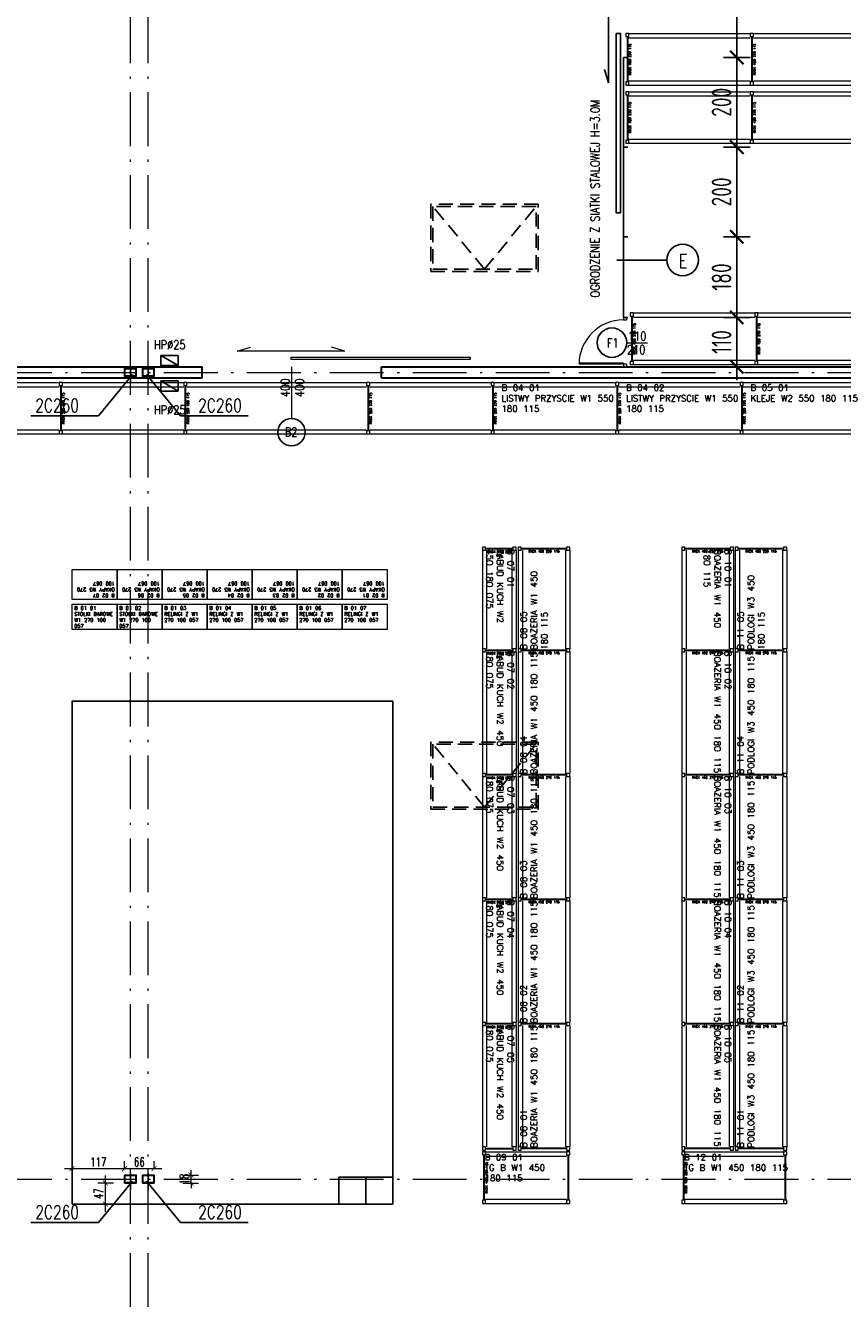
# Model space of a CAD drawing. Extents: x 153948 to 285449, y -89387 to -60195.
# Tile 54 of 108: x 253886 to 255709, y -78706 to -75866. Entities that reach past the tile are written whole.
import ezdxf
from ezdxf.enums import TextEntityAlignment as Align

# ---------------------------------------------------------------- set-up
doc = ezdxf.new("R2010")
doc.units = 0
doc.header["$LTSCALE"] = 100
doc.header["$MEASUREMENT"] = 0
doc.header["$PDMODE"] = 1
doc.linetypes.add('ACAD_ISO10W100', pattern=[18.5, 12, -3, 0.5, -3])
doc.linetypes.add('HIDDEN2', pattern=[4.7625, 3.175, -1.5875])
doc.layers.get('0').update_dxf_attribs({"linetype": 'CONTINUOUS'})
doc.layers.get('DEFPOINTS').update_dxf_attribs({"linetype": 'CONTINUOUS'})
for name, color, linetype in [('1', 2, 'CONTINUOUS'), ('A-ARM', 2, 'CONTINUOUS'), ('info', 8, 'CONTINUOUS'), ('K-STA', 2, 'CONTINUOUS'), ('R-----OP', 2, 'CONTINUOUS'), ('RS Minimasa VBA', 7, 'CONTINUOUS'), ('SIATKA', 2, 'ZIGZAG'), ('TEXT', 11, 'CONTINUOUS'), ('WYMIARY', 1, 'CONTINUOUS'), ('ŚWIETLIK', 2, 'CONTINUOUS')]:
    doc.layers.add(name, color=color, linetype=linetype)
for name, color, linetype, lineweight in [('A-WYMIARY100', 7, 'CONTINUOUS', 15), ('ALUMINIUM', 5, 'CONTINUOUS', 13), ('CEGLA', 4, 'CONTINUOUS', 30), ('OSIE', 8, 'ACAD_ISO10W100', 15), ('R270', 5, 'CONTINUOUS', 13), ('RAK 270', 5, 'CONTINUOUS', 13), ('RS REGAŁY', 7, 'CONTINUOUS', 13)]:
    doc.layers.add(name, color=color, linetype=linetype, lineweight=lineweight)
doc.styles.add('DYBY-NORMALNY-0-8-N', font='ROMANS.SHX', dxfattribs={"width": 0.8})
doc.styles.get("Standard").update_dxf_attribs({"font": 'txt.shx'})
doc.styles.add('STYLE2', font='isocp.shx', dxfattribs={"width": 0.8})
doc.styles.add('TXT3', font='SIMPLEX.SHX', dxfattribs={"width": 0.75, "height": 40})
doc.styles.add('wym_romans', font='romans.shx', dxfattribs={"width": 0.7})
doc.linetypes.add('ZIGZAG', pattern='A,0.0001,-0.2,[131,ltypeshp.shx,S=0.2,R=0,X=-0.2,Y=0],-0.4,[131,ltypeshp.shx,S=0.2,R=180,X=0.2,Y=0],-0.2', length=0.8001)
doc.dimstyles.new('100_CM_krótki', dxfattribs={"dimscale": 10, "dimtxt": 2, "dimasz": 1.1, "dimexe": 1.7, "dimexo": 2, "dimgap": 0.5, "dimtad": 1, "dimdec": 1, "dimrnd": 0.5, "dimzin": 9, "dimtxsty": 'wym_romans', "dimblk": 'ARCHTICK', "dimcen": 2, "dimdle": 1.7, "dimclrd": 256, "dimclre": 256, "dimclrt": 151, "dimadec": 1, "dimazin": 2, "dimtfac": 1, "dimtdec": 1, "dimtix": 1, "dimtmove": 1, "dimatfit": 2, "dimldrblk": 'ARCHTICK', "dimfxl": 1.8, "dimfxlon": 1, "dimtolj": 1, "dimtzin": 0, "dimlwd": -1, "dimlwe": -1, "dimarcsym": 0})
doc.dimstyles.new('KRESKI_100', dxfattribs={"dimscale": 20, "dimtxt": 2.2, "dimasz": 1.5, "dimexe": 1.5, "dimexo": 1.5, "dimgap": 0.6, "dimtad": 1, "dimdec": 1, "dimrnd": 0.5, "dimdsep": 46, "dimtxsty": 'STYLE2', "dimblk1": 'ARCHTICK', "dimblk2": 'ARCHTICK', "dimsah": 1, "dimcen": 2.5, "dimdle": 1.5, "dimclrd": 10, "dimclre": 10, "dimclrt": 15, "dimadec": 0, "dimazin": 0, "dimtfac": 1, "dimtdec": 1, "dimtmove": 1, "dimatfit": 3, "dimldrblk": 'ARCHTICK', "dimfxl": 1.5, "dimfxlon": 1, "dimtolj": 1, "dimtzin": 0, "dimarcsym": 0})

# ---------------------------------------------------------------- blocks, each defined once
blk = doc.blocks.new('SC260X2')
at = {"layer": '1'}
for points in [[(-13, 9), (-13, 0), (-12.4, 0), (-12.1, 7, -0.401015), (-11.1, 7.9), (11.1, 7.9, -0.401015), (12.1, 7), (12.4, 0), (13, 0), (13, 9)], [(-13, -9), (-13, 0), (-12.4, 0), (-12.1, -7, 0.401015), (-11.1, -7.9), (11.1, -7.9, 0.401015), (12.1, -7), (12.4, 0), (13, 0), (13, -9)]]:
    blk.add_lwpolyline(points, format="xyb", close=True, dxfattribs=at)
blk = doc.blocks.new('D110')
at = {"layer": 'ALUMINIUM'}
for p, q in [((0, 0), (5.5, 0)), ((0, 0), (0, -6.6)), ((5.5, -6.6), (5.5, 0)), ((104.5, 0), (104.5, -6.6)), ((104.5, 0), (110, 0)), ((110, 0), (110, -6.6)), ((0, -6.6), (5.5, -6.6)), ((104.5, -6.6), (102.3, -6.6)), ((102.3, -6.6), (102.3, -105.5)), ((104.5, -6.6), (110, -6.6)), ((104.5, -6.6), (104.5, -105.6))]:
    blk.add_line(p, q, dxfattribs=at)
blk.add_arc((104.5, -6.6), 99, 180, 270, dxfattribs=at)
blk = doc.blocks.new('_ARCHTICK')
at = {"color": 0, "linetype": 'ByBlock', "const_width": 0.15}
blk.add_lwpolyline([(-0.5, -0.5), (0.5, 0.5)], dxfattribs=at)
blk = doc.blocks.new('*D192')
at = {"layer": 'DEFPOINTS', "color": 0, "ltscale": 0.1, "transparency": 16777216}
for p in [(255230.4, -75537), (255230.4, -75937), (255473.1, -75937)]:
    blk.add_point(p, dxfattribs=at)
at = {"layer": 'WYMIARY', "color": 10, "lineweight": -2, "ltscale": 0.1, "transparency": 16777216}
for p, q in [((255473.1, -75507), (255473.1, -75967)), ((255443.1, -75537), (255503.1, -75537)), ((255443.1, -75937), (255503.1, -75937))]:
    blk.add_line(p, q, dxfattribs=at)
at = {"layer": 'WYMIARY', "color": 10, "lineweight": -2, "ltscale": 0.1, "transparency": 16777216, "xscale": 30, "yscale": 30, "zscale": 30}
for p, rotation in [((255473.1, -75537), 90), ((255473.1, -75937), 270)]:
    blk.add_blockref('_ARCHTICK', p, dxfattribs=dict(at, rotation=rotation))
at = {"layer": 'WYMIARY', "color": 15, "ltscale": 0.1, "transparency": 16777216, "insert": (255439.1, -75737), "char_height": 44, "attachment_point": 5, "rotation": 90, "style": 'STYLE2'}
blk.add_mtext('\\A1;400', dxfattribs=at)
blk = doc.blocks.new('*D193')
at = {"layer": 'DEFPOINTS', "color": 0, "ltscale": 0.1, "transparency": 16777216}
for p in [(255230.4, -75937), (255230.4, -76137), (255473.1, -76137)]:
    blk.add_point(p, dxfattribs=at)
at = {"layer": 'WYMIARY', "color": 10, "lineweight": -2, "ltscale": 0.1, "transparency": 16777216}
for p, q in [((255473.1, -75907), (255473.1, -76167)), ((255443.1, -75937), (255503.1, -75937)), ((255443.1, -76137), (255503.1, -76137))]:
    blk.add_line(p, q, dxfattribs=at)
at = {"layer": 'WYMIARY', "color": 10, "lineweight": -2, "ltscale": 0.1, "transparency": 16777216, "xscale": 30, "yscale": 30, "zscale": 30}
for p, rotation in [((255473.1, -75937), 90), ((255473.1, -76137), 270)]:
    blk.add_blockref('_ARCHTICK', p, dxfattribs=dict(at, rotation=rotation))
at = {"layer": 'WYMIARY', "color": 15, "ltscale": 0.1, "transparency": 16777216, "insert": (255439.1, -76037), "char_height": 44, "attachment_point": 5, "rotation": 90, "style": 'STYLE2'}
blk.add_mtext('\\A1;200', dxfattribs=at)
blk = doc.blocks.new('*D194')
at = {"layer": 'DEFPOINTS', "color": 0, "ltscale": 0.1, "transparency": 16777216}
for p in [(255230.4, -76137), (255230.4, -76337), (255473.1, -76337)]:
    blk.add_point(p, dxfattribs=at)
at = {"layer": 'WYMIARY', "color": 10, "lineweight": -2, "ltscale": 0.1, "transparency": 16777216}
for p, q in [((255473.1, -76107), (255473.1, -76367)), ((255443.1, -76137), (255503.1, -76137)), ((255443.1, -76337), (255503.1, -76337))]:
    blk.add_line(p, q, dxfattribs=at)
at = {"layer": 'WYMIARY', "color": 10, "lineweight": -2, "ltscale": 0.1, "transparency": 16777216, "xscale": 30, "yscale": 30, "zscale": 30}
for p, rotation in [((255473.1, -76137), 90), ((255473.1, -76337), 270)]:
    blk.add_blockref('_ARCHTICK', p, dxfattribs=dict(at, rotation=rotation))
at = {"layer": 'WYMIARY', "color": 15, "ltscale": 0.1, "transparency": 16777216, "insert": (255439.1, -76237), "char_height": 44, "attachment_point": 5, "rotation": 90, "style": 'STYLE2'}
blk.add_mtext('\\A1;200', dxfattribs=at)
blk = doc.blocks.new('*D195')
at = {"layer": 'DEFPOINTS', "color": 0, "ltscale": 0.1, "transparency": 16777216}
for p in [(255230.4, -76337), (255230.4, -76517), (255473.1, -76517)]:
    blk.add_point(p, dxfattribs=at)
at = {"layer": 'WYMIARY', "color": 10, "lineweight": -2, "ltscale": 0.1, "transparency": 16777216}
for p, q in [((255473.1, -76307), (255473.1, -76547)), ((255443.1, -76337), (255503.1, -76337)), ((255443.1, -76517), (255503.1, -76517))]:
    blk.add_line(p, q, dxfattribs=at)
at = {"layer": 'WYMIARY', "color": 10, "lineweight": -2, "ltscale": 0.1, "transparency": 16777216, "xscale": 30, "yscale": 30, "zscale": 30}
for p, rotation in [((255473.1, -76337), 90), ((255473.1, -76517), 270)]:
    blk.add_blockref('_ARCHTICK', p, dxfattribs=dict(at, rotation=rotation))
at = {"layer": 'WYMIARY', "color": 15, "ltscale": 0.1, "transparency": 16777216, "insert": (255439.1, -76427), "char_height": 44, "attachment_point": 5, "rotation": 90, "style": 'STYLE2'}
blk.add_mtext('\\A1;180', dxfattribs=at)
blk = doc.blocks.new('*D196')
at = {"layer": 'DEFPOINTS', "color": 0, "ltscale": 0.1, "transparency": 16777216}
for p in [(255230.4, -76517), (255226.6, -76627), (255473.1, -76627)]:
    blk.add_point(p, dxfattribs=at)
at = {"layer": 'WYMIARY', "color": 10, "lineweight": -2, "ltscale": 0.1, "transparency": 16777216}
for p, q in [((255473.1, -76487), (255473.1, -76657)), ((255443.1, -76517), (255503.1, -76517)), ((255443.1, -76627), (255503.1, -76627))]:
    blk.add_line(p, q, dxfattribs=at)
at = {"layer": 'WYMIARY', "color": 10, "lineweight": -2, "ltscale": 0.1, "transparency": 16777216, "xscale": 30, "yscale": 30, "zscale": 30}
for p, rotation in [((255473.1, -76517), 90), ((255473.1, -76627), 270)]:
    blk.add_blockref('_ARCHTICK', p, dxfattribs=dict(at, rotation=rotation))
at = {"layer": 'WYMIARY', "color": 15, "ltscale": 0.1, "transparency": 16777216, "insert": (255439.1, -76572), "char_height": 44, "attachment_point": 5, "rotation": 90, "style": 'STYLE2'}
blk.add_mtext('\\A1;110', dxfattribs=at)
blk = doc.blocks.new('RACK 450 270 115')
at = {"color": 1}
for p, q in [((7, 115), (277.8, 115)), ((2.75, 108), (2.75, 7)), ((4.25, 108), (4.25, 7)), ((7, 105.5), (277.8, 105.5)), ((7, 9.5), (277.8, 9.5)), ((7, 0), (277.8, 0))]:
    blk.add_line(p, q, dxfattribs=at)
for points in [[(0, 108), (7, 108), (7, 115), (0, 115)], [(0, 0), (7, 0), (7, 7), (0, 7)]]:
    blk.add_lwpolyline(points, close=True, dxfattribs=at)
at = {"color": 1, "insert": (9.25, 57.5), "char_height": 5, "width": 101, "attachment_point": 5, "rotation": 90}
blk.add_mtext('RACK 450 270 115', dxfattribs=at)
blk = doc.blocks.new('RACK 550 400 115')
at = {"color": 6}
for p, q in [((7, 115), (407.8, 115)), ((2.75, 108), (2.75, 7)), ((4.25, 108), (4.25, 7)), ((7, 105.5), (407.8, 105.5)), ((7, 9.5), (407.8, 9.5)), ((7, 0), (407.8, 0))]:
    blk.add_line(p, q, dxfattribs=at)
for points in [[(0, 108), (7, 108), (7, 115), (0, 115)], [(0, 0), (7, 0), (7, 7), (0, 7)]]:
    blk.add_lwpolyline(points, close=True, dxfattribs=at)
at = {"color": 6, "insert": (9.25, 57.5), "char_height": 5, "width": 101, "attachment_point": 5, "rotation": 90}
blk.add_mtext('RACK 550 400 115', dxfattribs=at)
blk = doc.blocks.new('RACK 550 270 115')
at = {"color": 6}
for p, q in [((7, 115), (277.8, 115)), ((2.75, 108), (2.75, 7)), ((4.25, 108), (4.25, 7)), ((7, 105.5), (277.8, 105.5)), ((7, 9.5), (277.8, 9.5)), ((7, 0), (277.8, 0))]:
    blk.add_line(p, q, dxfattribs=at)
for points in [[(0, 108), (7, 108), (7, 115), (0, 115)], [(0, 0), (7, 0), (7, 7), (0, 7)]]:
    blk.add_lwpolyline(points, close=True, dxfattribs=at)
at = {"color": 6, "insert": (9.25, 57.5), "char_height": 5, "width": 101, "attachment_point": 5, "rotation": 90}
blk.add_mtext('RACK 550 270 115', dxfattribs=at)
blk = doc.blocks.new('RACK 450 220 115')
at = {"color": 1}
for p, q in [((7, 115), (227, 115)), ((2.75, 108), (2.75, 7)), ((4.25, 108), (4.25, 7)), ((7, 105.5), (227, 105.5)), ((7, 9.5), (227, 9.5)), ((7, 0), (227, 0))]:
    blk.add_line(p, q, dxfattribs=at)
for points in [[(0, 108), (7, 108), (7, 115), (0, 115)], [(0, 0), (7, 0), (7, 7), (0, 7)]]:
    blk.add_lwpolyline(points, close=True, dxfattribs=at)
at = {"color": 1, "insert": (9.25, 57.5), "char_height": 5, "width": 101, "attachment_point": 5, "rotation": 90}
blk.add_mtext('RACK 450 220 115', dxfattribs=at)
blk = doc.blocks.new('NOGA RACK 450 007 115')
at = {"color": 1}
for p, q in [((2.75, 108), (2.75, 7)), ((4.25, 108), (4.25, 7))]:
    blk.add_line(p, q, dxfattribs=at)
for points in [[(0, 108), (7, 108), (7, 115), (0, 115)], [(0, 0), (7, 0), (7, 7), (0, 7)]]:
    blk.add_lwpolyline(points, close=True, dxfattribs=at)
blk = doc.blocks.new('RACK 450 180 115')
at = {"color": 1}
for p, q in [((7, 115), (187.8, 115)), ((2.75, 108), (2.75, 7)), ((4.25, 108), (4.25, 7)), ((7, 105.5), (187.8, 105.5)), ((7, 9.5), (187.8, 9.5)), ((7, 0), (187.8, 0))]:
    blk.add_line(p, q, dxfattribs=at)
for points in [[(0, 108), (7, 108), (7, 115), (0, 115)], [(0, 0), (7, 0), (7, 7), (0, 7)]]:
    blk.add_lwpolyline(points, close=True, dxfattribs=at)
at = {"color": 1, "insert": (9.25, 57.5), "char_height": 5, "width": 101, "attachment_point": 5, "rotation": 90}
blk.add_mtext('RACK 450 180 115', dxfattribs=at)
blk = doc.blocks.new('RACK 450 220 075')
at = {"color": 1}
for p, q in [((2.75, 68), (2.75, 7)), ((4.25, 68), (4.25, 7)), ((7, 75), (227, 75)), ((7, 65.5), (227, 65.5)), ((7, 9.5), (227, 9.5)), ((7, 0), (227, 0))]:
    blk.add_line(p, q, dxfattribs=at)
for points in [[(0, 68), (7, 68), (7, 75), (0, 75)], [(0, 0), (7, 0), (7, 7), (0, 7)]]:
    blk.add_lwpolyline(points, close=True, dxfattribs=at)
at = {"color": 1, "insert": (14.25, 37.5), "char_height": 5, "width": 61, "attachment_point": 5, "rotation": 90}
blk.add_mtext('RACK 450 220 075', dxfattribs=at)
blk = doc.blocks.new('RACK 450 270 075')
at = {"color": 1}
for p, q in [((2.75, 68), (2.75, 7)), ((4.25, 68), (4.25, 7)), ((7, 75), (277.8, 75)), ((7, 65.5), (277.8, 65.5)), ((7, 9.5), (277.8, 9.5)), ((7, 0), (277.8, 0))]:
    blk.add_line(p, q, dxfattribs=at)
for points in [[(0, 68), (7, 68), (7, 75), (0, 75)], [(0, 0), (7, 0), (7, 7), (0, 7)]]:
    blk.add_lwpolyline(points, close=True, dxfattribs=at)
at = {"color": 1, "insert": (14.25, 37.5), "char_height": 5, "width": 61, "attachment_point": 5, "rotation": 90}
blk.add_mtext('RACK 450 270 075', dxfattribs=at)
blk = doc.blocks.new('NOGA RACK 450 007 075')
at = {"color": 1}
for p, q in [((2.8, 68), (2.8, 7)), ((4.2, 68), (4.2, 7))]:
    blk.add_line(p, q, dxfattribs=at)
for points in [[(0, 68), (7, 68), (7, 75), (0, 75)], [(0, 0), (7, 0), (7, 7), (0, 7)]]:
    blk.add_lwpolyline(points, close=True, dxfattribs=at)
blk = doc.blocks.new('*D802')
at = {"layer": 'A-WYMIARY100', "transparency": 16777216}
for p, q in [((254083, -78448.5), (254048, -78448.5)), ((254065, -78512.5), (254065, -78431.5)), ((254047, -78495.5), (254082, -78495.5))]:
    blk.add_line(p, q, dxfattribs=at)
at = {"layer": 'DEFPOINTS', "color": 0, "transparency": 16777216}
for p in [(254065, -78448.5), (254107.4, -78448.5), (253990.3, -78495.5)]:
    blk.add_point(p, dxfattribs=at)
at = {"layer": 'A-WYMIARY100', "transparency": 16777216, "xscale": 11, "yscale": 11, "zscale": 11}
for p, rotation in [((254065, -78448.5), 90), ((254065, -78495.5), 270)]:
    blk.add_blockref('_ARCHTICK', p, dxfattribs=dict(at, rotation=rotation))
at = {"layer": 'A-WYMIARY100', "color": 151, "transparency": 16777216, "insert": (254050, -78472), "char_height": 20, "attachment_point": 5, "rotation": 90, "style": 'wym_romans'}
blk.add_mtext('\\A1;47', dxfattribs=at)
blk = doc.blocks.new('*D746')
at = {"layer": 'A-WYMIARY100', "transparency": 16777216}
for p, q in [((253990.3, -78434.3), (253990.3, -78399.3)), ((254107.4, -78416.3), (254107.4, -78399.3)), ((253973.3, -78416.3), (254124.4, -78416.3))]:
    blk.add_line(p, q, dxfattribs=at)
at = {"layer": 'DEFPOINTS', "color": 0, "transparency": 16777216}
for p in [(254107.4, -78416.3), (254107.4, -78430.5), (253990.3, -78495.5)]:
    blk.add_point(p, dxfattribs=at)
at = {"layer": 'A-WYMIARY100', "transparency": 16777216, "xscale": 11, "yscale": 11, "zscale": 11, "rotation": 180}
blk.add_blockref('_ARCHTICK', (253990.3, -78416.3), dxfattribs=at)
at = {"layer": 'A-WYMIARY100', "transparency": 16777216, "xscale": 11, "yscale": 11, "zscale": 11}
blk.add_blockref('_ARCHTICK', (254107.4, -78416.3), dxfattribs=at)
at = {"layer": 'A-WYMIARY100', "color": 151, "transparency": 16777216, "insert": (254048.8, -78401.3), "char_height": 20, "attachment_point": 5, "style": 'wym_romans'}
blk.add_mtext('\\A1;117', dxfattribs=at)
blk = doc.blocks.new('*D747')
at = {"layer": 'A-WYMIARY100', "transparency": 16777216}
for p, q in [((254107.4, -78416.3), (254107.4, -78399.3)), ((254173.4, -78416.3), (254173.4, -78399.3)), ((254090.4, -78416.3), (254190.4, -78416.3))]:
    blk.add_line(p, q, dxfattribs=at)
at = {"layer": 'DEFPOINTS', "color": 0, "transparency": 16777216}
for p in [(254173.4, -78416.3), (254107.4, -78430.5), (254173.4, -78430.5)]:
    blk.add_point(p, dxfattribs=at)
at = {"layer": 'A-WYMIARY100', "transparency": 16777216, "xscale": 11, "yscale": 11, "zscale": 11, "rotation": 180}
blk.add_blockref('_ARCHTICK', (254107.4, -78416.3), dxfattribs=at)
at = {"layer": 'A-WYMIARY100', "transparency": 16777216, "xscale": 11, "yscale": 11, "zscale": 11}
blk.add_blockref('_ARCHTICK', (254173.4, -78416.3), dxfattribs=at)
at = {"layer": 'A-WYMIARY100', "color": 151, "transparency": 16777216, "insert": (254140.4, -78401.3), "char_height": 20, "attachment_point": 5, "style": 'wym_romans'}
blk.add_mtext('\\A1;66', dxfattribs=at)
blk = doc.blocks.new('*D748')
at = {"layer": 'A-WYMIARY100', "transparency": 16777216}
for p, q in [((254255.7, -78430.5), (254255.7, -78419.5)), ((254237.7, -78430.5), (254272.7, -78430.5)), ((254237.7, -78448.5), (254272.7, -78448.5)), ((254255.7, -78448.5), (254255.7, -78430.5)), ((254255.7, -78448.5), (254255.7, -78459.5))]:
    blk.add_line(p, q, dxfattribs=at)
at = {"layer": 'DEFPOINTS', "color": 0, "transparency": 16777216}
for p in [(254173.4, -78430.5), (254173.4, -78448.5), (254255.7, -78430.5)]:
    blk.add_point(p, dxfattribs=at)
at = {"layer": 'A-WYMIARY100', "transparency": 16777216, "xscale": 11, "yscale": 11, "zscale": 11}
for p, rotation in [((254255.7, -78430.5), 270), ((254255.7, -78448.5), 90)]:
    blk.add_blockref('_ARCHTICK', p, dxfattribs=dict(at, rotation=rotation))
at = {"layer": 'A-WYMIARY100', "color": 151, "transparency": 16777216, "insert": (254240.7, -78439.5), "char_height": 20, "attachment_point": 5, "rotation": 90, "style": 'wym_romans'}
blk.add_mtext('\\A1;18', dxfattribs=at)

msp = doc.modelspace()

# ---------------------------------------------------------------- linework, layer by layer
at = {"layer": 'A-ARM'}
for p, q in [((254226.96, -76624.16), (254188.64, -76601.66)), ((254226.96, -76681.29), (254188.64, -76658.79))]:
    msp.add_line(p, q, dxfattribs=at)
for points in [[(254226.96, -76601.66), (254226.96, -76624.16), (254188.64, -76624.16), (254188.64, -76601.66)], [(254226.96, -76658.79), (254226.96, -76681.29), (254188.64, -76681.29), (254188.64, -76658.79)]]:
    msp.add_lwpolyline(points, close=True, dxfattribs=at)
at = {"layer": 'ALUMINIUM', "linetype": 'Continuous', "ltscale": 0.1}
for p, q in [((254359.01, -76592.15), (254388.46, -76583.03)), ((254598.8, -76592.15), (254359.01, -76592.15)), ((254598.8, -76592.15), (254569.35, -76583.03))]:
    msp.add_line(p, q, dxfattribs=at)
at = {"layer": 'ALUMINIUM'}
msp.add_lwpolyline([(254479.26, -76605.51), (254878.31, -76605.51), (254878.31, -76611.1), (254479.26, -76611.1)], close=True, dxfattribs=at)
at = {"layer": 'CEGLA', "ltscale": 0.1}
for p, q in [((250215.4, -76627.05), (254280.4, -76627.05)), ((254280.4, -76652.05), (254280.4, -76627.05)), ((254680.4, -76652.05), (254680.4, -76627.05)), ((254680.4, -76627.05), (258473.4, -76627.05)), ((250190.4, -76652.05), (254280.4, -76652.05)), ((254680.4, -76652.05), (258473.4, -76652.05))]:
    msp.add_line(p, q, dxfattribs=at)
at = {"layer": 'info', "lineweight": -3}
for points in [[(254585.62, -78495.52), (254645.62, -78495.52), (254645.62, -78435.52), (254585.62, -78435.52)], [(254645.62, -78495.52), (254705.62, -78495.52), (254705.62, -78435.52), (254645.62, -78435.52)]]:
    msp.add_lwpolyline(points, close=True, dxfattribs=at)
at = {"layer": 'OSIE', "ltscale": 0.1}
for p, q in [((254120.4, -86679.55), (254120.4, -73374.65)), ((254160.4, -86679.55), (254160.4, -73374.65)), ((247720.4, -76639.55), (263229.19, -76639.55)), ((247720.4, -78439.55), (263229.19, -78439.55))]:
    msp.add_line(p, q, dxfattribs=at)
at = {"layer": 'OSIE', "ltscale": 0.5}
for p, q in [((254120.4, -76629.83), (254120.4, -76593.21)), ((254120.4, -76629.83), (254120.4, -76593.21)), ((254160.4, -76629.83), (254160.4, -76593.21)), ((254160.4, -76629.83), (254160.4, -76593.21)), ((254120.4, -76626.76), (254120.4, -76663.38)), ((254160.4, -76626.76), (254160.4, -76663.38)), ((254120.4, -78452.33), (254120.4, -78415.71)), ((254120.4, -78452.33), (254120.4, -78415.71)), ((254120.4, -78426.76), (254120.4, -78463.38)), ((254160.4, -78452.33), (254160.4, -78415.71)), ((254160.4, -78452.33), (254160.4, -78415.71)), ((254160.4, -78426.76), (254160.4, -78463.38))]:
    msp.add_line(p, q, dxfattribs=at)
at = {"layer": 'R-----OP'}
msp.add_line((255205.64, -76389.36), (255317.38, -76389.36), dxfattribs=at)
at = {"layer": 'R-----OP', "lineweight": 13}
msp.add_lwpolyline([(255227.09, -76573.8), (255273.94, -76573.8)], dxfattribs=at)
at = {"layer": 'R-----OP', "color": 2, "lineweight": 13}
msp.add_lwpolyline([(254480.4, -76742.95), (254480.4, -76627.05)], dxfattribs=at)
at = {"layer": 'R-----OP'}
for centre, radius in [((255352.56, -76388.97), 35.19), ((255194.65, -76573.32), 33)]:
    msp.add_circle(centre, radius, dxfattribs=at)
at = {"layer": 'R-----OP', "color": 2}
msp.add_circle((254479.96, -76772.95), 30.56, dxfattribs=at)
at = {"layer": 'R270'}
for points in [[(254090.69, -77146.52), (253990.29, -77146.52), (253990.29, -77079.52), (254090.69, -77079.52)], [(254191.09, -77146.52), (254090.69, -77146.52), (254090.69, -77079.52), (254191.09, -77079.52)], [(254291.49, -77146.52), (254191.09, -77146.52), (254191.09, -77079.52), (254291.49, -77079.52)], [(254391.89, -77146.52), (254291.49, -77146.52), (254291.49, -77079.52), (254391.89, -77079.52)], [(254492.29, -77146.52), (254391.89, -77146.52), (254391.89, -77079.52), (254492.29, -77079.52)], [(254592.69, -77146.52), (254492.29, -77146.52), (254492.29, -77079.52), (254592.69, -77079.52)], [(254693.09, -77146.52), (254592.69, -77146.52), (254592.69, -77079.52), (254693.09, -77079.52)], [(254090.69, -77213.52), (253990.29, -77213.52), (253990.29, -77156.52), (254090.69, -77156.52)], [(254191.09, -77213.52), (254090.69, -77213.52), (254090.69, -77156.52), (254191.09, -77156.52)], [(254291.49, -77213.52), (254191.09, -77213.52), (254191.09, -77156.52), (254291.49, -77156.52)], [(254391.89, -77213.52), (254291.49, -77213.52), (254291.49, -77156.52), (254391.89, -77156.52)], [(254492.29, -77213.52), (254391.89, -77213.52), (254391.89, -77156.52), (254492.29, -77156.52)], [(254592.69, -77213.52), (254492.29, -77213.52), (254492.29, -77156.52), (254592.69, -77156.52)], [(254693.09, -77213.52), (254592.69, -77213.52), (254592.69, -77156.52), (254693.09, -77156.52)]]:
    msp.add_lwpolyline(points, close=True, dxfattribs=at)
at = {"layer": 'RAK 270', "lineweight": -3}
msp.add_lwpolyline([(253990.29, -78495.52), (254705.62, -78495.52), (254705.62, -77373.52), (253990.29, -77373.52)], close=True, dxfattribs=at)
at = {"layer": 'SIATKA', "linetype": 'Continuous', "ltscale": 0.1}
for p, q in [((255187, -75753.75), (255187, -75993.54)), ((255220.4, -75937.05), (255230.4, -75937.05)), ((255220.4, -75937.05), (255230.4, -75937.05)), ((255187, -75993.54), (255177.88, -75964.09)), ((255220.4, -76137.05), (255230.4, -76137.05)), ((255220.4, -76137.05), (255230.4, -76137.05)), ((255220.4, -76337.05), (255230.4, -76337.05)), ((255220.4, -76517.05), (255230.4, -76517.05)), ((255220.4, -76627.05), (255230.4, -76627.05))]:
    msp.add_line(p, q, dxfattribs=at)
at = {"layer": 'SIATKA', "ltscale": 0.2}
for p, q in [((255220.4, -75937.05), (255220.4, -76137.05)), ((255220.4, -76137.05), (255220.4, -76337.05)), ((255220.4, -76337.05), (255220.36, -76517.02))]:
    msp.add_line(p, q, dxfattribs=at)
at = {"layer": 'SIATKA', "linetype": 'Continuous'}
msp.add_lwpolyline([(255203.81, -75883.55), (255213.81, -75883.55), (255213.81, -76283.55), (255203.81, -76283.55)], close=True, dxfattribs=at)
at = {"layer": 'TEXT'}
for p, q in [((254049.17, -76736.45), (254125.04, -76644.55)), ((254232.53, -76736.45), (254156.65, -76644.55)), ((253898.5, -76736.45), (254049.17, -76736.45)), ((254383.2, -76736.45), (254232.53, -76736.45)), ((254049.17, -78536.45), (254125.04, -78444.55)), ((254232.53, -78536.45), (254156.65, -78444.55)), ((253898.5, -78536.45), (254049.17, -78536.45)), ((254383.2, -78536.45), (254232.53, -78536.45))]:
    msp.add_line(p, q, dxfattribs=at)
at = {"layer": 'ŚWIETLIK', "linetype": 'HIDDEN2', "ltscale": 0.1}
for p, q in [((254910.4, -76409.55), (254795.4, -76269.55)), ((254910.4, -76409.55), (255025.4, -76269.55)), ((254910.4, -77609.55), (254795.4, -77469.55)), ((254910.4, -77609.55), (255025.4, -77469.55))]:
    msp.add_line(p, q, dxfattribs=at)
for points in [[(254790.4, -76414.55), (255030.4, -76414.55), (255030.4, -76264.55), (254790.4, -76264.55)], [(254795.4, -76409.55), (255025.4, -76409.55), (255025.4, -76269.55), (254795.4, -76269.55)], [(254790.4, -77614.55), (255030.4, -77614.55), (255030.4, -77464.55), (254790.4, -77464.55)], [(254795.4, -77609.55), (255025.4, -77609.55), (255025.4, -77469.55), (254795.4, -77469.55)]]:
    msp.add_lwpolyline(points, close=True, dxfattribs=at)

# ---------------------------------------------------------------- block references
at = {"layer": 'K-STA', "ltscale": 0.5}
for p in [(254120.4, -76639.55), (254160.4, -76639.55), (254120.4, -78439.55), (254160.4, -78439.55)]:
    msp.add_blockref('SC260X2', p, dxfattribs=at)
at = {"layer": 'RS REGAŁY'}
for name, p in [('RACK 450 270 115', (255225.49, -75998.45)), ('RACK 450 270 115', (255503.29, -75998.45)), ('RACK 450 270 115', (255225.49, -76128.45)), ('RACK 450 270 115', (255503.29, -76128.45)), ('RACK 450 270 115', (255235.49, -76622.05)), ('RACK 450 270 115', (255513.29, -76622.05)), ('RACK 550 270 115', (253683.89, -76777.05)), ('RACK 550 270 115', (253961.69, -76777.05)), ('RACK 550 400 115', (254239.49, -76777.05)), ('RACK 550 270 115', (254647.29, -76777.05)), ('RACK 550 270 115', (254925.09, -76777.05)), ('RACK 550 270 115', (255202.89, -76777.05)), ('RACK 550 270 115', (255480.69, -76777.05)), ('RACK 450 180 115', (254905.62, -78493.72)), ('NOGA RACK 450 007 115', (255093.42, -78493.72)), ('RACK 450 220 115', (255350.42, -78493.72)), ('NOGA RACK 450 007 115', (255577.42, -78493.72))]:
    msp.add_blockref(name, p, dxfattribs=at)
for name, p, rotation in [('RACK 450 220 075', (254905.62, -77029.52), 270), ('RACK 450 220 115', (254985.42, -77029.52), 270), ('RACK 450 220 115', (255350.42, -77029.52), 270), ('RACK 450 220 115', (255469.42, -77029.52), 270), ('RACK 450 270 075', (254905.62, -77256.52), 270), ('RACK 450 270 115', (254985.42, -77256.52), 270), ('RACK 450 270 115', (255350.42, -77256.52), 270), ('RACK 450 270 115', (255469.42, -77256.52), 270), ('RACK 450 270 075', (254905.62, -77534.32), 270), ('RACK 450 270 115', (254985.42, -77534.32), 270), ('RACK 450 270 115', (255350.42, -77534.32), 270), ('RACK 450 270 115', (255469.42, -77534.32), 270), ('RACK 450 270 075', (254905.62, -77812.12), 270), ('RACK 450 270 115', (254985.42, -77812.12), 270), ('RACK 450 270 115', (255350.42, -77812.12), 270), ('RACK 450 270 115', (255469.42, -77812.12), 270), ('RACK 450 270 075', (254905.62, -78089.92), 270), ('RACK 450 270 115', (254985.42, -78089.92), 270), ('RACK 450 270 115', (255350.42, -78089.92), 270), ('RACK 450 270 115', (255469.42, -78089.92), 270), ('NOGA RACK 450 007 075', (254980.62, -78374.72), 90), ('NOGA RACK 450 007 115', (254985.42, -78367.72), 270), ('NOGA RACK 450 007 115', (255350.42, -78367.72), 270), ('NOGA RACK 450 007 115', (255469.42, -78367.72), 270)]:
    msp.add_blockref(name, p, dxfattribs=dict(at, rotation=rotation))
at = {"layer": 'SIATKA', "linetype": 'Continuous', "ltscale": 0.1, "rotation": 270}
msp.add_blockref('D110', (255226.96, -76517.02), dxfattribs=at)

# ---------------------------------------------------------------- texts
at = {"layer": 'R-----OP', "color": 2, "style": 'DYBY-NORMALNY-0-8-N', "width": 0.8}
for s, p in [('OGRODZENIE Z SIATKI STALOWEJ H=3.0M', (255157.15, -76251.87)), ('400', (254465.91, -76674.07)), ('400', (254497.79, -76674.07))]:
    msp.add_text(s, height=20, rotation=90, dxfattribs=at).set_placement(p, align=Align.MIDDLE)
at = {"layer": 'R-----OP', "style": 'DYBY-NORMALNY-0-8-N', "width": 0.8}
msp.add_text('E', height=30, dxfattribs=at).set_placement((255352.96, -76391.08), align=Align.MIDDLE)
at = {"layer": 'R-----OP', "color": 2, "style": 'DYBY-NORMALNY-0-8-N', "width": 0.8}
for s, p in [('110', (255250.72, -76558.8)), ('HP%%c25', (254208.22, -76578.01)), ('210', (255248.88, -76589.01)), ('HP%%c25', (254208.22, -76723.23)), ('B2', (254479.1, -76772.34))]:
    msp.add_text(s, height=20, dxfattribs=at).set_placement(p, align=Align.MIDDLE)
msp.add_text('F1', height=20, dxfattribs=at).set_placement((255196.54, -76573.99), align=Align.MIDDLE_CENTER)
at = {"layer": 'RS Minimasa VBA', "attachment_point": 1}
for s, insert, char_height, width in [('B 04 01^M^JLISTWY PRZYSCIE W1 550 180 115', (254948.29, -76667.05), 14, 272.8), ('B 04 02^M^JLISTWY PRZYSCIE W1 550 180 115', (255226.09, -76667.05), 14, 272.8), ('B 05 01^M^JKLEJE W2 550 180 115', (255503.89, -76667.05), 14, 272.8), ('B 01 01^M^JSTOLKI BAROWE W1 270 100 057', (253995.29, -77161.52), 8, 95.4), ('B 01 02^M^JSTOLKI BAROWE W1 270 100 057', (254095.69, -77161.52), 8, 95.4), ('B 01 03^M^JRELINGI Z W1 270 100 057', (254196.09, -77161.52), 8, 95.4), ('B 01 04^M^JRELINGI Z W1 270 100 057', (254296.49, -77161.52), 8, 95.4), ('B 01 05^M^JRELINGI Z W1 270 100 057', (254396.89, -77161.52), 8, 95.4), ('B 01 06^M^JRELINGI Z W1 270 100 057', (254497.29, -77161.52), 8, 95.4), ('B 01 07^M^JRELINGI Z W1 270 100 057', (254597.69, -77161.52), 8, 95.4), ('B 09 01^M^JTG B W1 450 180 115', (254910.62, -78383.72), 14, 182.8), ('B 12 01^M^JTG B W1 450 180 115', (255355.42, -78383.72), 14, 222)]:
    msp.add_mtext(s, dxfattribs=dict(at, insert=insert, char_height=char_height, width=width))
for s, insert, char_height, width, rotation in [('B 07 01^M^JZABUD KUCH W2 450 180 075', (254975.62, -77034.52), 14, 222, 270), ('B 10 01^M^JBOAZERIA W1 450 180 115', (255460.42, -77034.52), 14, 222, 270), ('B 08 05^M^JBOAZERIA W1 450 180 115', (254990.42, -77258.52), 14, 222, 90), ('B 11 05^M^JPODLOGI W3 450 180 115', (255474.42, -77258.52), 14, 222, 90), ('B 02 07^M^JOKAPY W3 270 100 067', (254085.69, -77141.52), 8, 95.4, 180), ('B 02 06^M^JOKAPY W3 270 100 067', (254186.09, -77141.52), 8, 95.4, 180), ('B 02 05^M^JOKAPY W3 270 100 067', (254286.49, -77141.52), 8, 95.4, 180), ('B 02 04^M^JOKAPY W3 270 100 067', (254386.89, -77141.52), 8, 95.4, 180), ('B 02 03^M^JOKAPY W3 270 100 067', (254487.29, -77141.52), 8, 95.4, 180), ('B 02 02^M^JOKAPY W3 270 100 067', (254587.69, -77141.52), 8, 95.4, 180), ('B 02 01^M^JOKAPY W3 270 100 067', (254688.09, -77141.52), 8, 95.4, 180), ('B 07 02^M^JZABUD KUCH W2 450 180 075', (254975.62, -77261.52), 14, 272.8, 270), ('B 10 02^M^JBOAZERIA W1 450 180 115', (255460.42, -77261.52), 14, 272.8, 270), ('B 08 04^M^JBOAZERIA W1 450 180 115', (254990.42, -77536.32), 14, 272.8, 90), ('B 11 04^M^JPODLOGI W3 450 180 115', (255474.42, -77536.32), 14, 272.8, 90), ('B 07 03^M^JZABUD KUCH W2 450 180 075', (254975.62, -77539.32), 14, 272.8, 270), ('B 10 03^M^JBOAZERIA W1 450 180 115', (255460.42, -77539.32), 14, 272.8, 270), ('B 08 03^M^JBOAZERIA W1 450 180 115', (254990.42, -77814.12), 14, 272.8, 90), ('B 11 03^M^JPODLOGI W3 450 180 115', (255474.42, -77814.12), 14, 272.8, 90), ('B 07 04^M^JZABUD KUCH W2 450 180 075', (254975.62, -77817.12), 14, 272.8, 270), ('B 10 04^M^JBOAZERIA W1 450 180 115', (255460.42, -77817.12), 14, 272.8, 270), ('B 08 02^M^JBOAZERIA W1 450 180 115', (254990.42, -78091.92), 14, 272.8, 90), ('B 11 02^M^JPODLOGI W3 450 180 115', (255474.42, -78091.92), 14, 272.8, 90), ('B 07 05^M^JZABUD KUCH W2 450 180 075', (254975.62, -78094.92), 14, 272.8, 270), ('B 10 05^M^JBOAZERIA W1 450 180 115', (255460.42, -78094.92), 14, 272.8, 270), ('B 08 01^M^JBOAZERIA W1 450 180 115', (254990.42, -78369.72), 14, 272.8, 90), ('B 11 01^M^JPODLOGI W3 450 180 115', (255474.42, -78369.72), 14, 272.8, 90)]:
    msp.add_mtext(s, dxfattribs=dict(at, insert=insert, char_height=char_height, width=width, rotation=rotation))
at = {"layer": 'TEXT', "style": 'TXT3', "width": 0.75}
for p in [(253908.34, -76728.45), (254271.57, -76728.45), (253908.34, -78528.45), (254271.57, -78528.45)]:
    msp.add_text('2C260', height=30, dxfattribs=at).set_placement(p)

# ---------------------------------------------------------------- dimensions: what is measured, and where the dimension line sits
at = {"layer": 'A-WYMIARY100'}
for base, p1, p2, picture, middle in [((254107.4, -78416.3), (253990.29, -78495.52), (254107.4, -78430.55), '*D746', (254048.85, -78401.3)), ((254173.4, -78416.3), (254107.4, -78430.55), (254173.4, -78430.55), '*D747', (254140.4, -78401.3))]:
    dim = msp.add_linear_dim(base=base, p1=p1, p2=p2, dimstyle='100_CM_krótki', dxfattribs=at)
    dim.commit()
    dim.dimension.update_dxf_attribs({"geometry": picture, "text_midpoint": middle})
for base, p1, p2, picture, middle in [((254255.7, -78430.55), (254173.4, -78448.55), (254173.4, -78430.55), '*D748', (254240.7, -78439.55)), ((254064.98, -78448.55), (253990.29, -78495.52), (254107.4, -78448.55), '*D802', (254049.98, -78472.03))]:
    dim = msp.add_linear_dim(base=base, p1=p1, p2=p2, angle=90, dimstyle='100_CM_krótki', dxfattribs=at)
    dim.commit()
    dim.dimension.update_dxf_attribs({"geometry": picture, "text_midpoint": middle})
at = {"layer": 'WYMIARY', "ltscale": 0.1}
for base, p1, p2, picture, middle in [((255473.11, -75937.05), (255230.4, -75537.05), (255230.4, -75937.05), '*D192', (255439.11, -75737.05)), ((255473.11, -76137.05), (255230.4, -75937.05), (255230.4, -76137.05), '*D193', (255439.11, -76037.05)), ((255473.11, -76337.05), (255230.4, -76137.05), (255230.4, -76337.05), '*D194', (255439.11, -76237.05)), ((255473.11, -76517.05), (255230.4, -76337.05), (255230.4, -76517.05), '*D195', (255439.11, -76427.05)), ((255473.11, -76627.05), (255230.4, -76517.05), (255226.57, -76627.05), '*D196', (255439.11, -76572.05))]:
    dim = msp.add_linear_dim(base=base, p1=p1, p2=p2, angle=90, dimstyle='KRESKI_100', dxfattribs=at)
    dim.commit()
    dim.dimension.update_dxf_attribs({"geometry": picture, "text_midpoint": middle})

doc.saveas('drawing.dxf')
